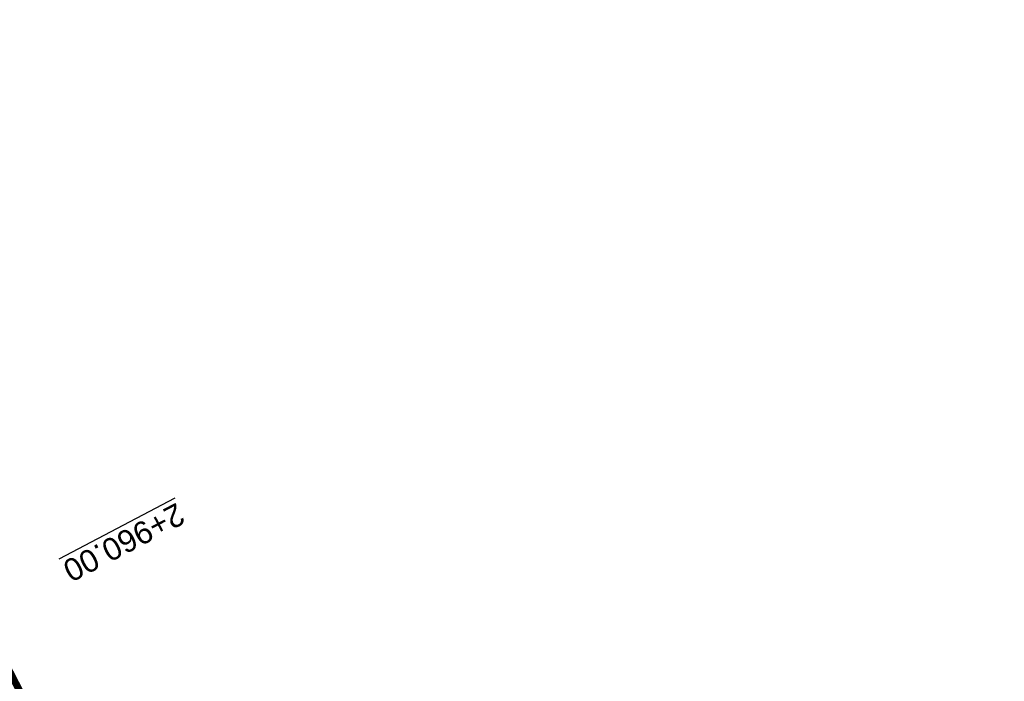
# Model space of a CAD drawing. Header units: metres. Extents: x 7529682 to 7533711, y 5721195 to 5727842.
# Tile 44 of 232: x 7531101 to 7531156, y 5725182 to 5725219. Entities that reach past the tile are written whole.
import ezdxf

# ---------------------------------------------------------------- set-up
doc = ezdxf.new("R2010")
doc.units = ezdxf.units.M
doc.linetypes.add('817-dzialki-09-05-04$0$HIDDEN', pattern=[0.375, 0.25, -0.125])
doc.layers.add('D-LR-etap-III', color=7, linetype='817-dzialki-09-05-04$0$HIDDEN', lineweight=50, true_color=0x00008f)
doc.layers.add('D-przekroje-pop', color=7, linetype='Continuous', lineweight=50, true_color=0x000099)
doc.styles.get("Standard").update_dxf_attribs({"font": 'arial.ttf'})

msp = doc.modelspace()

# ---------------------------------------------------------------- linework, layer by layer
at = {"layer": 'D-LR-etap-III', "ltscale": 10, "flags": 128}
msp.add_lwpolyline([(7531750.474471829, 5723895.103125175, 0.4, 0.4, 0), (7531750.505, 5723895.13, 0.4, 0.4, 0), (7531682.71, 5724022.92, 0.4, 0.4, 0), (7531619.177023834, 5724147.203692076, 0.4, 0.4, 0), (7531592.308960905, 5724198.48863389, 0.4, 0.4, 0), (7531553.263875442, 5724272.918564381, 0.4, 0.4, 0), (7531504.019999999, 5724366.79, 0.4, 0.4, 0), (7531482.09, 5724407.62, 0.4, 0.4, 0), (7531412.350402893, 5724541.182759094, 0.4, 0.4, 0), (7531388.463669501, 5724586.929768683, 0.4, 0.4, 0), (7531345.12, 5724669.94, 0.4, 0.4, 0), (7531127.66, 5725081.67, 0.4, 0.4, 0), (7531059.253139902, 5725211.040795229, 0.4, 0.4, 0), (7531008.007244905, 5725307.953830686, 0.4, 0.4, 0), (7530964.181635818, 5725390.835555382, 0.4, 0.4, 0), (7530914.557354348, 5725484.683561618, 0.4, 0.4, 0), (7530865.243241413, 5725577.493975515, 0.4, 0.4, 0), (7530840.085257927, 5725624.058651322, 0.4, 0.4, 0), (7530802.559525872, 5725694.924584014, 0.4, 0.4, 0), (7530755.54, 5725787.51, 0.4, 0.4, 0), (7530708.717810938, 5725876.303221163, 0.4, 0.4, 0), (7530695.12, 5725902.09, 0.4, 0.4, 0), (7530642.91397006, 5726001.07839487, 0.4, 0.4, 0), (7530634.934723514, 5726016.146615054, 0.4, 0.4, 0), (7530610.820000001, 5726061.929999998, 0.4, 0.4, 0), (7530610.820000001, 5726061.929999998, 0.4, 0.4, 0), (7530607.21, 5726063.51, 0.4, 0.4, 0), (7530597.42, 5726080.68, 0.4, 0.4, 0), (7530591.16, 5726088.44, 0.4, 0.4, 0), (7530581.28, 5726107.21, 0.4, 0.4, 0), (7530571.29, 5726130.56, 0.4, 0.4, 0), (7530549.554994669, 5726171.527317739, 0.4, 0.4, 0), (7530531.014309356, 5726206.473807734, 0.4, 0.4, 0), (7530516.461208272, 5726236.016618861, 0.4, 0.4, 0), (7530500.798929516, 5726266.141265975, 0.4, 0.4, 0), (7530491.349999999, 5726283.94, 0.4, 0.4, 0), (7530482.4, 5726303.41, 0.4, 0.4, 0), (7530482.4, 5726303.41, 0.4, 0.4, 0), (7530450.41, 5726357.28, 0.4, 0.4, 0), (7530397.759396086, 5726458.499907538, 0.4, 0.4, 0), (7530334.707815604, 5726583.664702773, 0.4, 0.4, 0), (7530303.939274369, 5726645.167943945, 0.4, 0.4, 0), (7530300.509779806, 5726651.777515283, 0.4, 0.4, 0), (7530289.213532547, 5726671.966724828, 0.4, 0.4, 0), (7530281.54, 5726685.57, 0.4, 0.4, 0), (7530261.37085633, 5726724.163374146, 0.4, 0.4, 0), (7530254.03, 5726738.21, 0.4, 0.4, 0), (7530197.219999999, 5726845.06, 0.4, 0.4, 0), (7530194.71, 5726849.15, 0.4, 0.4, 0), (7530195.92, 5726850.75, 0.4, 0.4, 0), (7530170.546669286, 5726892.961489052, 0.4, 0.4, 0), (7530143.174718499, 5726945.065838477, 0.4, 0.4, 0), (7530105.059999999, 5727018.32, 0.4, 0.4, 0), (7530100.059999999, 5727027.16, 0.4, 0.4, 0), (7530062.318670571, 5727099.625398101, 0.4, 0.4, 0), (7530015.378537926, 5727189.420463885, 0.4, 0.4, 0), (7529983.207960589, 5727250.206596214, 0.4, 0.4, 0), (7529953.284293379, 5727306.74720398, 0.4, 0.4, 0), (7529900.67053443, 5727406.15903814, 0.4, 0.4, 0), (7529890.630239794, 5727425.131178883, 0.4, 0.4, 0), (7529875.155383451, 5727454.426350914, 0.4, 0.4, 0), (7529857.560096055, 5727487.787346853, 0.4, 0.4, 0), (7529835.194401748, 5727530.19312405, 0.4, 0.4, 0), (7529811.740544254, 5727574.662079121, 0.4, 0.4, 0), (7529792.101859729, 5727611.922638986, 0.4, 0.4, 0), (7529768.066117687, 5727657.469613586, 0.4, 0.4, 0), (7529755.210566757, 5727682.131373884, 0.4, 0.4, 0), (7529753.309999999, 5727681.13, 0.4, 0.4, 0), (7529739.21, 5727707.77, 0.4, 0.4, 0), (7529735.394745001, 5727711.251990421, 0.4, 0.4, 0), (7529725.42, 5727730.2, 0.4, 0.4, 0), (7529723.55, 5727729.88, 0.4, 0.4, 0), (7529695.566668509, 5727782.932080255, 0.4, 0.4, 0), (7529717.67971874, 5727794.024357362, 0.4, 0.4, 0), (7529736.274870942, 5727758.647400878, 0.4, 0.4, 0), (7529736.274870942, 5727758.647400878, 0.4, 0.4, 0), (7529744.511003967, 5727750.406106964, 0.4, 0.4, 0), (7529744.511003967, 5727750.406106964, 0.4, 0.4, 0), (7529750.282568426, 5727738.549848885, 0.4, 0.4, 0), (7529777.108510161, 5727687.569424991, 0.4, 0.4, 0), (7529796.51537536, 5727651.329932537, 0.4, 0.4, 0), (7529814.937945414, 5727616.793170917, 0.4, 0.4, 0), (7529839.006722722, 5727572.303976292, 0.4, 0.4, 0), (7529860.617626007, 5727532.509108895, 0.4, 0.4, 0), (7529882.348967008, 5727491.504261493, 0.4, 0.4, 0), (7529904.865139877, 5727449.096370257, 0.4, 0.4, 0), (7529920.747384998, 5727418.884773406, 0.4, 0.4, 0), (7529946.676504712, 5727368.547487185, 0.4, 0.4, 0), (7529972.024701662, 5727320.573310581, 0.4, 0.4, 0), (7529987.740014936, 5727290.153392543, 0.4, 0.4, 0), (7529996.497385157, 5727273.661630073, 0.4, 0.4, 0), (7530017.541471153, 5727234.202689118, 0.4, 0.4, 0), (7530033.053657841, 5727204.864166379, 0.4, 0.4, 0), (7530051.622983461, 5727170.222745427, 0.4, 0.4, 0), (7530069.276612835, 5727137.015751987, 0.4, 0.4, 0), (7530089.385386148, 5727097.533639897, 0.4, 0.4, 0), (7530109.712512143, 5727060.746615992, 0.4, 0.4, 0), (7530136.769722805, 5727011.640131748, 0.4, 0.4, 0), (7530162.446686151, 5726962.743777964, 0.4, 0.4, 0), (7530187.674104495, 5726916.992101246, 0.4, 0.4, 0), (7530207.820739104, 5726879.335323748, 0.4, 0.4, 0), (7530230.625609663, 5726834.518686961, 0.4, 0.4, 0), (7530262.288093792, 5726776.61832811, 0.4, 0.4, 0), (7530277.509672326, 5726760.213143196, 0.4, 0.4, 0), (7530286.036865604, 5726744.106684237, 0.4, 0.4, 0), (7530288.097472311, 5726735.884066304, 0.4, 0.4, 0), (7530290.393870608, 5726725.046963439, 0.4, 0.4, 0), (7530296.17664807, 5726713.582980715, 0.4, 0.4, 0), (7530302.726195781, 5726701.18226779, 0.4, 0.4, 0), (7530325.685047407, 5726657.466383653, 0.4, 0.4, 0), (7530343.243978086, 5726623.648592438, 0.4, 0.4, 0), (7530360.229820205, 5726591.746871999, 0.4, 0.4, 0), (7530383.20855044, 5726548.059469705, 0.4, 0.4, 0), (7530406.017875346, 5726503.605514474, 0.4, 0.4, 0), (7530427.464919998, 5726462.620289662, 0.4, 0.4, 0), (7530447.9278544, 5726424.388014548, 0.4, 0.4, 0), (7530471.126878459, 5726379.920667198, 0.4, 0.4, 0), (7530490.501003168, 5726343.033350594, 0.4, 0.4, 0), (7530509.499458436, 5726306.733076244, 0.4, 0.4, 0), (7530529.890269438, 5726267.244072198, 0.4, 0.4, 0), (7530543.852446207, 5726238.990319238, 0.4, 0.4, 0), (7530554.808897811, 5726218.943990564, 0.4, 0.4, 0), (7530559.027108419, 5726212.223286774, 0.4, 0.4, 0), (7530563.060988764, 5726206.409670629, 0.4, 0.4, 0), (7530566.93354971, 5726200.463543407, 0.4, 0.4, 0), (7530569.771022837, 5726194.901501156, 0.4, 0.4, 0), (7530571.47319415, 5726191.282350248, 0.4, 0.4, 0), (7530572.839142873, 5726188.024533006, 0.4, 0.4, 0), (7530575.295071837, 5726182.034664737, 0.4, 0.4, 0), (7530579.736851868, 5726173.306070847, 0.4, 0.4, 0), (7530583.3, 5726167.41, 0.4, 0.4, 0), (7530593.4, 5726163.33, 0.4, 0.4, 0), (7530598.618375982, 5726155.264489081, 0.4, 0.4, 0), (7530608.258304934, 5726140.497132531, 0.4, 0.4, 0), (7530603.269999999, 5726136.83, 0.4, 0.4, 0), (7530606.53, 5726131.84, 0.4, 0.4, 0), (7530604.239057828, 5726124.21679044, 0.4, 0.4, 0), (7530605.847136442, 5726121.630127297, 0.4, 0.4, 0), (7530608.971611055, 5726116.164124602, 0.4, 0.4, 0), (7530618.114293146, 5726097.791111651, 0.4, 0.4, 0), (7530651.213125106, 5726034.959524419, 0.4, 0.4, 0), (7530670.243741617, 5725998.61095082, 0.4, 0.4, 0), (7530698.075474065, 5725945.952624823, 0.4, 0.4, 0), (7530716.505955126, 5725911.3051464, 0.4, 0.4, 0), (7530735.223454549, 5725875.667401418, 0.4, 0.4, 0), (7530752.504235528, 5725842.154920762, 0.4, 0.4, 0), (7530778.310652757, 5725793.501254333, 0.4, 0.4, 0), (7530797.499961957, 5725756.381811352, 0.4, 0.4, 0), (7530812.518974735, 5725728.28874362, 0.4, 0.4, 0), (7530820.039295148, 5725713.160404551, 0.4, 0.4, 0), (7530822.422446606, 5725710.193574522, 0.4, 0.4, 0), (7530833.154893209, 5725688.800634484, 0.4, 0.4, 0), (7530849.629354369, 5725656.158601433, 0.4, 0.4, 0), (7530867.98290276, 5725621.963939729, 0.4, 0.4, 0), (7530872.629809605, 5725612.88760475, 0.4, 0.4, 0), (7530880.354488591, 5725597.594500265, 0.4, 0.4, 0), (7530883.839446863, 5725593.389159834, 0.4, 0.4, 0), (7530891.782113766, 5725587.763349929, 0.4, 0.4, 0), (7530895.038670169, 5725584.280746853, 0.4, 0.4, 0), (7530897.033644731, 5725580.941110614, 0.4, 0.4, 0), (7530900.951646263, 5725579.945856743, 0.4, 0.4, 0), (7530904.80970798, 5725571.977328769, 0.4, 0.4, 0), (7530903.682362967, 5725568.566434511, 0.4, 0.4, 0), (7530908.900614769, 5725558.844845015, 0.4, 0.4, 0), (7530910.252030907, 5725545.671606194, 0.4, 0.4, 0), (7530912.872986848, 5725538.645543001, 0.4, 0.4, 0), (7530945.278171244, 5725478.464284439, 0.4, 0.4, 0), (7530959.692318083, 5725450.24628822, 0.4, 0.4, 0), (7531002.82670893, 5725368.192370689, 0.4, 0.4, 0), (7531044.703532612, 5725290.314293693, 0.4, 0.4, 0), (7531064.098839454, 5725253.212562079, 0.4, 0.4, 0), (7531083.010253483, 5725216.677517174, 0.4, 0.4, 0), (7531113.013137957, 5725158.465613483, 0.4, 0.4, 0), (7531137.364304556, 5725113.07076138, 0.4, 0.4, 0), (7531150.830830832, 5725086.711759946, 0.4, 0.4, 0), (7531159.745663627, 5725076.640848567, 0.4, 0.4, 0), (7531166.309999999, 5725074.58, 0.4, 0.4, 0), (7531172.29, 5725062.58, 0.4, 0.4, 0), (7531170.589828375, 5725055.605912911, 0.4, 0.4, 0), (7531173.732823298, 5725044.080706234, 0.4, 0.4, 0), (7531215.342008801, 5724964.859648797, 0.4, 0.4, 0), (7531238.054496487, 5724921.684649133, 0.4, 0.4, 0), (7531262.389821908, 5724875.282876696, 0.4, 0.4, 0), (7531295.587160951, 5724811.265731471, 0.4, 0.4, 0), (7531348.487908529, 5724712.362812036, 0.4, 0.4, 0), (7531363.740817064, 5724682.68394264, 0.4, 0.4, 0), (7531366.986905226, 5724675.865317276, 0.4, 0.4, 0), (7531382.541261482, 5724646.110625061, 0.4, 0.4, 0), (7531401.299165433, 5724610.874551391, 0.4, 0.4, 0), (7531428.964837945, 5724558.862274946, 0.4, 0.4, 0), (7531449.111202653, 5724520.397801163, 0.4, 0.4, 0), (7531477.292992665, 5724465.831467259, 0.4, 0.4, 0), (7531500.996290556, 5724421.112506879, 0.4, 0.4, 0), (7531512.121834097, 5724400.549045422, 0.4, 0.4, 0), (7531513.78163794, 5724396.757451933, 0.4, 0.4, 0), (7531526.32, 5724379.39, 0.4, 0.4, 0), (7531566.783642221, 5724302.73628205, 0.4, 0.4, 0), (7531578.579156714, 5724282.774819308, 0.4, 0.4, 0), (7531584.232619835, 5724273.111246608, 0.4, 0.4, 0), (7531590.109283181, 5724263.508189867, 0.4, 0.4, 0), (7531593.027899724, 5724258.771479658, 0.4, 0.4, 0), (7531595.711841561, 5724254.226824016, 0.4, 0.4, 0), (7531601.659976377, 5724243.898197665, 0.4, 0.4, 0), (7531606.097733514, 5724235.986407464, 0.4, 0.4, 0), (7531609.382207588, 5724230.799061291, 0.4, 0.4, 0), (7531611.580260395, 5724227.671180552, 0.4, 0.4, 0), (7531612.707802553, 5724225.86410867, 0.4, 0.4, 0), (7531618.665224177, 5724214.480919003, 0.4, 0.4, 0), (7531619.885522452, 5724212.333950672, 0.4, 0.4, 0), (7531620.931818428, 5724210.787064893, 0.4, 0.4, 0), (7531623.518605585, 5724207.111542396, 0.4, 0.4, 0), (7531626.143926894, 5724203.61306897, 0.4, 0.4, 0), (7531632.022984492, 5724196.485954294, 0.4, 0.4, 0), (7531653.949089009, 5724152.617641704, 0.4, 0.4, 0), (7531656.750690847, 5724143.103797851, 0.4, 0.4, 0), (7531659.61440691, 5724133.254504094, 0.4, 0.4, 0), (7531661.627147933, 5724128.646047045, 0.4, 0.4, 0.01093811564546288), (7531674.314987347, 5724101.43546424, 0.4, 0.4, 0), (7531685.137626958, 5724081.408252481, 0.4, 0.4, 0), (7531692.159945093, 5724066.277333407, 0.4, 0.4, 0), (7531699.662164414, 5724051.388120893, 0.4, 0.4, 0), (7531704.480624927, 5724040.808561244, 0.4, 0.4, 0), (7531704.480624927, 5724040.808561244, 0.4, 0.4, 0), (7531704.401251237, 5724037.368913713, 0.4, 0.4, 0), (7531720.383609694, 5724003.441317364, 0.4, 0.4, 0), (7531728.79890528, 5723986.206298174, 0.4, 0.4, 0), (7531733.237926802, 5723977.192631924, 0.4, 0.4, 0), (7531736.750027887, 5723969.505210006, 0.4, 0.4, 0), (7531737.336143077, 5723968.518916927, 0.4, 0.4, 0), (7531738.285051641, 5723967.699360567, 0.4, 0.4, 0), (7531742.180915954, 5723962.346428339, 0.4, 0.4, 0), (7531744.286141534, 5723958.615526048, 0.4, 0.4, 0), (7531755.393260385, 5723944.192617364, 0.4, 0.4, 0), (7531758.69, 5723936.76, 0.4, 0.4, 0), (7531780.08, 5723929.25, 0.4, 0.4, 0), (7531792.611989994, 5723906.337708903, 0.4, 0.4, 0), (7531792.611989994, 5723906.337708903, 0.4, 0.4, 0), (7531756.962094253, 5723883.055323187, 0.4, 0.4, 0), (7531750.46, 5723895.130000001, 0.4, 0.4, 0), (7531750.46, 5723895.130000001, 0, 0, 0)], format="xyseb", dxfattribs=at)

# ---------------------------------------------------------------- texts
at = {"layer": 'D-przekroje-pop', "lineweight": 30}
msp.add_text('%%U2+960.00', height=1.25, rotation=207.6853251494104, dxfattribs=at).set_placement((7531109.794615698, 5725192.324156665))

doc.saveas('drawing.dxf')
